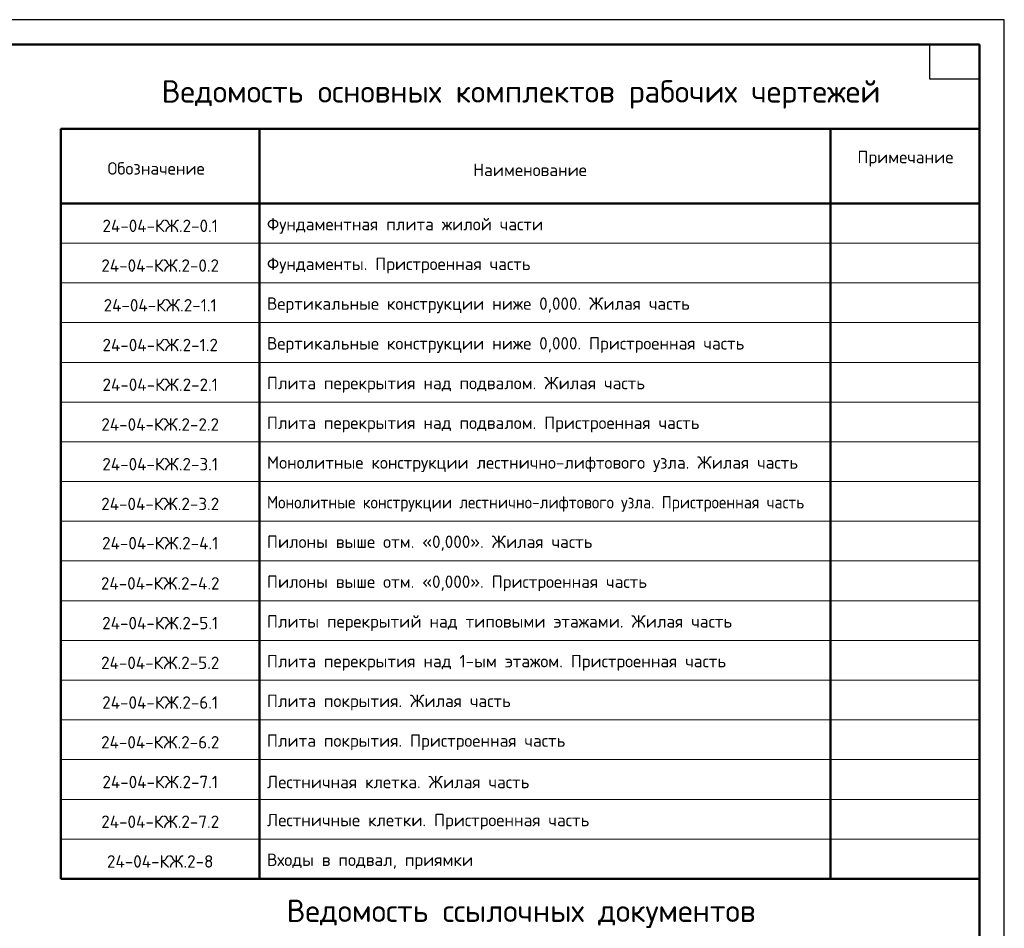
# Model space of a CAD drawing. Header units: millimetres. Extents: x 0 to 21000, y 0 to 14850.
# Tile 7 of 7: x 11085 to 21000, y 5702 to 14850. Entities that reach past the tile are written whole.
import ezdxf

# ---------------------------------------------------------------- set-up
doc = ezdxf.new("R2010")
doc.units = ezdxf.units.MM
doc.layers.add('Standard', color=7, linetype='Continuous', lineweight=25)
doc.layers.add('Общий01', color=7, linetype='Continuous', lineweight=13)
doc.styles.add('ISOCPEUR', font='txt')

msp = doc.modelspace()

# ---------------------------------------------------------------- linework, layer by layer
at = {"layer": 'Standard', "color": 7, "linetype": 'Continuous', "lineweight": 35, "transparency": 33554687}
for p, q in [((20750, 13800), (20750, 7050)), ((20750, 13800), (20750, 5850)), ((20750, 13600), (20750, 6850)), ((20750, 13600), (20750, 6050))]:
    msp.add_line(p, q, dxfattribs=at)
at = {"layer": 'Standard', "color": 7, "linetype": 'Continuous', "lineweight": 13, "transparency": 33554687}
for p, q in [((11500, 13750), (20750, 13750)), ((11500, 12600), (20750, 12600)), ((11500, 12200), (20750, 12200)), ((11500, 11800), (20750, 11800)), ((11500, 11400), (20750, 11400)), ((11500, 11000), (20750, 11000)), ((11500, 10600), (20750, 10600)), ((11500, 10200), (20750, 10200)), ((11500, 9800), (20750, 9800)), ((11500, 9400), (20750, 9400)), ((11500, 9000), (20750, 9000)), ((11500, 8600), (20750, 8600)), ((11500, 8200), (20750, 8200)), ((11500, 7800), (20750, 7800)), ((11500, 7400), (20750, 7400)), ((11500, 7000), (20750, 7000)), ((11500, 6600), (20750, 6600))]:
    msp.add_line(p, q, dxfattribs=at)
at = {"layer": 'Standard', "color": 7, "linetype": 'Continuous', "lineweight": 50, "transparency": 33554687}
for p, q in [((13500, 13750), (13500, 6200)), ((19250, 13750), (19250, 6200)), ((20750, 13550), (20750, 7200)), ((20750, 13550), (20750, 6000)), ((20750, 13550), (20750, 6400)), ((11500, 13000), (20750, 13000)), ((11500, 6200), (20750, 6200))]:
    msp.add_line(p, q, dxfattribs=at)
at = {"layer": 'Standard', "color": 7, "linetype": 'Continuous', "lineweight": 25, "transparency": 33554687}
for points in [[(0, 0), (21000, 0), (21000, 14850), (0, 14850), (0, 0)], [(0, 0), (21000, 0), (21000, 14850), (0, 14850), (0, 0)], [(20750, 14600), (20750, 14250), (20250, 14250), (20250, 14600), (20750, 14600)]]:
    msp.add_lwpolyline(points, close=True, dxfattribs=at)
at = {"layer": 'Standard', "color": 7, "linetype": 'Continuous', "lineweight": 50, "transparency": 33554687}
msp.add_lwpolyline([(1000, 14600), (20750, 14600), (20750, 250), (1000, 250), (1000, 14600)], close=True, dxfattribs=at)
msp.add_lwpolyline([(11500, 6200), (11500, 13750), (20750, 13750), (20750, 6200)], dxfattribs=at)

# ---------------------------------------------------------------- texts
at = {"layer": 'Standard', "color": 7, "linetype": 'Continuous', "lineweight": -3, "transparency": 33554687, "char_height": 125, "style": 'ISOCPEUR'}
for s, insert, width, attachment_point in [('\\A1;{\\fISOCPEUR|i0|b0;\\H125.000000;\\W1.000000;\\C7;Примечание}\\P', (20004.1, 13450), 973.333, 5), ('\\A1;{\\fISOCPEUR|i0|b0;\\H125.000000;\\W1.000000;\\C7;Обозначение}\\P', (12458.9, 13352.2), 1042.197, 5), ('\\A1;{\\fISOCPEUR|i0|b0;\\H125.000000;\\W1.000000;\\C7;Наименование}\\P', (16223.6, 13337.5), 1161.111, 5), ('\\A1;{\\fISOCPEUR|i0|b0;\\H125.000000;\\W1.000000;\\C7;Фундаментная плита жилой части}\\P', (13575, 12774.4), 2836.942, 4), ('\\A1;{\\fISOCPEUR|i0|b0;\\H125.000000;\\W1.000000;\\C7;24-04-КЖ.2-0.1}\\P', (12500, 12774.4), 1234.949, 5), ('\\A1;{\\fISOCPEUR|i0|b0;\\H125.000000;\\W1.000000;\\C7;Фундаменты. Пристроенная часть}\\P', (13575, 12374.4), 2774.429, 4), ('\\A1;{\\fISOCPEUR|i0|b0;\\H125.000000;\\W1.000000;\\C7;24-04-КЖ.2-0.2}\\P', (12500, 12374.4), 1261.224, 5), ('\\A1;{\\fISOCPEUR|i0|b0;\\H125.000000;\\W1.000000;\\C7;Вертикальные конструкции ниже 0,000. Жилая часть}\\P', (13575, 11974.4), 4293.383, 4), ('\\A1;{\\fISOCPEUR|i0|b0;\\H125.000000;\\W1.000000;\\C7;24-04-КЖ.2-1.1}\\P', (12500, 11974.4), 1208.673, 5), ('\\A1;{\\fISOCPEUR|i0|b0;\\H125.000000;\\W1.000000;\\C7;Вертикальные конструкции ниже 0,000. Пристроенная часть}\\P', (13575, 11574.4), 4893.428, 4), ('\\A1;{\\fISOCPEUR|i0|b0;\\H125.000000;\\W1.000000;\\C7;24-04-КЖ.2-1.2}\\P', (12500, 11574.4), 1234.949, 5), ('\\A1;{\\fISOCPEUR|i0|b0;\\H125.000000;\\W1.000000;\\C7;Плита перекрытия над подвалом. Жилая часть}\\P', (13575, 11174.4), 3824.587, 4), ('\\A1;{\\fISOCPEUR|i0|b0;\\H125.000000;\\W1.000000;\\C7;24-04-КЖ.2-2.1}\\P', (12500, 11174.4), 1234.949, 5), ('\\A1;{\\fISOCPEUR|i0|b0;\\H125.000000;\\W1.000000;\\C7;Плита перекрытия над подвалом. Пристроенная часть}\\P', (13575, 10774.4), 4424.644, 4), ('\\A1;{\\fISOCPEUR|i0|b0;\\H125.000000;\\W1.000000;\\C7;24-04-КЖ.2-2.2}\\P', (12500, 10774.4), 1261.224, 5), ('\\A1;{\\fISOCPEUR|i0|b0;\\H125.000000;\\W1.000000;\\C7;Монолитные конструкции лестнично-лифтового узла. Жилая часть}\\P', (13575, 10374.4), 5430.96, 4), ('\\A1;{\\fISOCPEUR|i0|b0;\\H125.000000;\\W1.000000;\\C7;24-04-КЖ.2-3.1}\\P', (12500, 10374.4), 1234.949, 5), ('\\A1;{\\fISOCPEUR|i0|b0;\\H125.000000;\\W0.917431;\\C7;Монолитные конструкции лестнично-лифтового узла. Пристроенная часть}\\P', (13575, 9974.4), 5533.018, 4), ('\\A1;{\\fISOCPEUR|i0|b0;\\H125.000000;\\W1.000000;\\C7;24-04-КЖ.2-3.2}\\P', (12500, 9974.4), 1261.224, 5), ('\\A1;{\\fISOCPEUR|i0|b0;\\H125.000000;\\W1.000000;\\C7;Пилоны выше отм. «0,000». Жилая часть}\\P', (13575, 9579), 3293.27, 4), ('\\A1;{\\fISOCPEUR|i0|b0;\\H125.000000;\\W1.000000;\\C7;24-04-КЖ.2-4.1}\\P', (12500, 9579), 1247.475, 5), ('\\A1;{\\fISOCPEUR|i0|b0;\\H125.000000;\\W1.000000;\\C7;Пилоны выше отм. «0,000». Пристроенная часть}\\P', (13575, 9174.4), 3893.345, 4), ('\\A1;{\\fISOCPEUR|i0|b0;\\H125.000000;\\W1.000000;\\C7;24-04-КЖ.2-4.2}\\P', (12500, 9174.4), 1273.737, 5), ('\\A1;{\\fISOCPEUR|i0|b0;\\H125.000000;\\W1.000000;\\C7;Плиты перекрытий над типовыми этажами. Жилая часть}\\P', (13575, 8774.4), 4624.659, 4), ('\\A1;{\\fISOCPEUR|i0|b0;\\H125.000000;\\W1.000000;\\C7;24-04-КЖ.2-5.1}\\P', (12500, 8774.4), 1234.949, 5), ('\\A1;{\\fISOCPEUR|i0|b0;\\H125.000000;\\W1.000000;\\C7;Плита перекрытия над 1-ым этажом. Пристроенная часть}\\P', (13575, 8374.4), 4724.337, 4), ('\\A1;{\\fISOCPEUR|i0|b0;\\H125.000000;\\W1.000000;\\C7;24-04-КЖ.2-5.2}\\P', (12500, 8374.4), 1261.224, 5), ('\\A1;{\\fISOCPEUR|i0|b0;\\H125.000000;\\W1.000000;\\C7;Плита покрытия. Жилая часть}\\P', (13575, 7974.4), 2499.365, 4), ('\\A1;{\\fISOCPEUR|i0|b0;\\H125.000000;\\W1.000000;\\C7;24-04-КЖ.2-6.1}\\P', (12500, 7974.4), 1234.949, 5), ('\\A1;{\\fISOCPEUR|i0|b0;\\H125.000000;\\W1.000000;\\C7;Плита покрытия. Пристроенная часть}\\P', (13575, 7574.4), 3099.49, 4), ('\\A1;{\\fISOCPEUR|i0|b0;\\H125.000000;\\W1.000000;\\C7;24-04-КЖ.2-6.2}\\P', (12500, 7574.4), 1261.224, 5), ('\\A1;{\\fISOCPEUR|i0|b0;\\H125.000000;\\W1.000000;\\C7;Лестничная клетка. Жилая часть}\\P', (13575, 7174.4), 2749.424, 4), ('\\A1;{\\fISOCPEUR|i0|b0;\\H125.000000;\\W1.000000;\\C7;24-04-КЖ.2-7.1}\\P', (12500, 7174.4), 1234.949, 5), ('\\A1;{\\fISOCPEUR|i0|b0;\\H125.000000;\\W1.000000;\\C7;Лестничные клетки. Пристроенная часть}\\P', (13575, 6774.4), 3337.027, 4), ('\\A1;{\\fISOCPEUR|i0|b0;\\H125.000000;\\W1.000000;\\C7;24-04-КЖ.2-7.2}\\P', (12500, 6774.4), 1261.224, 5), ('\\A1;{\\fISOCPEUR|i0|b0;\\H125.000000;\\W1.000000;\\C7;Входы в подвал, приямки}\\P', (13575, 6374.4), 2042.971, 4), ('\\A1;{\\fISOCPEUR|i0|b0;\\H125.000000;\\W1.000000;\\C7;24-04-КЖ.2-8}\\P', (12500, 6374.4), 1136.08, 5)]:
    msp.add_mtext(s, dxfattribs=dict(at, insert=insert, width=width, attachment_point=attachment_point))
at = {"layer": 'Общий01', "transparency": 33554687, "char_height": 225, "attachment_point": 5, "style": 'ISOCPEUR'}
for s, insert, width in [('\\A1;{\\fISOCPEUR|i0|b0;\\H225.000000;\\W1.000000;\\C7;Ведомость основных комплектов рабочих чертежей}\\P', (16133.3, 14097), 7514.32), ('\\A1;{\\fISOCPEUR|i0|b0;\\H225.000000;\\W1.000000;\\C7;Ведомость ссылочных документов}\\P', (16133.3, 5847), 4926.458)]:
    msp.add_mtext(s, dxfattribs=dict(at, insert=insert, width=width))

doc.saveas('drawing.dxf')
